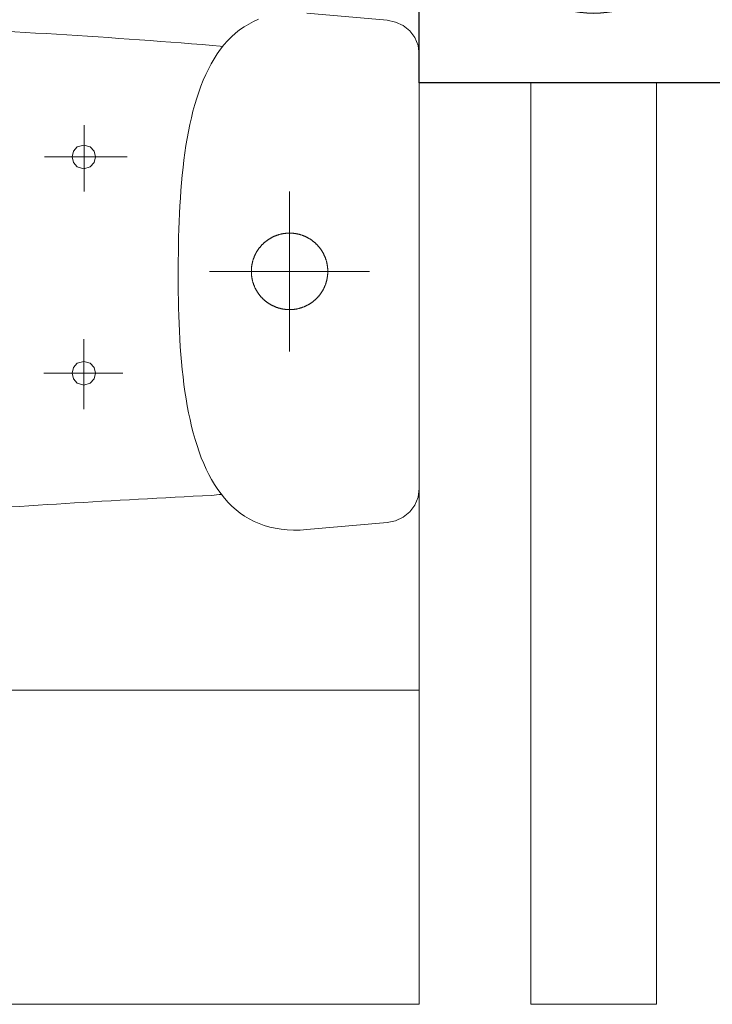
# Model space of a CAD drawing. Header units: centimetres. Extents: x 88729 to 133553, y -16225 to 14174.
# Tile 220 of 231: x 94179 to 94229, y -9256 to -9185. Entities that reach past the tile are written whole.
import ezdxf
from ezdxf.enums import TextEntityAlignment as Align

# ---------------------------------------------------------------- set-up
doc = ezdxf.new("R2010")
doc.units = ezdxf.units.CM
doc.layers.add('A-ARMATURA', color=252, linetype='Continuous', lineweight=5)
for name, color, linetype in [('A-SCIANY', 252, 'Continuous'), ('A-SUFITY', 252, 'Continuous'), ('B-IWE', 252, 'Continuous'), ('B-IWE-KAN', 252, 'Continuous'), ('E_PODKLAD', 7, 'Continuous'), ('mat', 252, 'Continuous'), ('R-MET-IWE', 252, 'Continuous'), ('rz_wentylacja', 252, 'Continuous')]:
    doc.layers.add(name, color=color, linetype=linetype)
doc.styles.get("Standard").update_dxf_attribs({"font": 'txt.shx'})

# ---------------------------------------------------------------- blocks, each defined once
blk = doc.blocks.new('A$C04280096')
at = {"layer": 'A-ARMATURA'}
for p, q in [((-161.82, -0.83), (-155.43, 0)), ((-155.43, 0), (155.43, 0)), ((155.43, 0), (161.82, -0.83)), ((-176, -11.46), (-172.25, -6.79)), ((-172.25, -6.79), (-167.48, -3.17)), ((-167.48, -3.17), (-161.82, -0.83)), ((161.82, -0.83), (167.48, -3.17)), ((167.48, -3.17), (172.25, -6.79)), ((172.25, -6.79), (176, -11.47)), ((-178.58, -16.96), (-176, -11.46)), ((176, -11.47), (178.58, -16.97)), ((-179.85, -23.06), (-178.58, -16.96)), ((178.58, -16.97), (179.85, -23.06)), ((-184.97, -80.5), (-179.85, -23.06)), ((179.85, -23.06), (184.97, -80.5)), ((0, -150.3), (0, -35.69)), ((-15.61, -70.48), (-15.84, -70.64)), ((-15.37, -70.32), (-15.61, -70.48)), ((-15.13, -70.16), (-15.37, -70.32)), ((-14.89, -70), (-15.13, -70.16)), ((-14.65, -69.84), (-14.89, -70)), ((-14.41, -69.69), (-14.65, -69.84)), ((-14.16, -69.54), (-14.41, -69.69)), ((-13.92, -69.39), (-14.16, -69.54)), ((-13.67, -69.25), (-13.92, -69.39)), ((-13.42, -69.11), (-13.67, -69.25)), ((-13.17, -68.97), (-13.42, -69.11)), ((-12.92, -68.83), (-13.17, -68.97)), ((-12.66, -68.7), (-12.92, -68.83)), ((-12.41, -68.57), (-12.66, -68.7)), ((-12.15, -68.44), (-12.41, -68.57)), ((-11.89, -68.31), (-12.15, -68.44)), ((-11.63, -68.19), (-11.89, -68.31)), ((-11.37, -68.07), (-11.63, -68.19)), ((-11.11, -67.95), (-11.37, -68.07)), ((-10.85, -67.84), (-11.11, -67.95)), ((-10.58, -67.72), (-10.85, -67.84)), ((-10.32, -67.62), (-10.58, -67.72)), ((-10.05, -67.51), (-10.32, -67.62)), ((-9.79, -67.4), (-10.05, -67.51)), ((-9.52, -67.3), (-9.79, -67.4)), ((-9.25, -67.21), (-9.52, -67.3)), ((-8.98, -67.11), (-9.25, -67.21)), ((-8.71, -67.02), (-8.98, -67.11)), ((-8.43, -66.93), (-8.71, -67.02)), ((-8.16, -66.84), (-8.43, -66.93)), ((-7.89, -66.76), (-8.16, -66.84)), ((-7.61, -66.68), (-7.89, -66.76)), ((-7.33, -66.6), (-7.61, -66.68)), ((-7.06, -66.52), (-7.33, -66.6)), ((-6.78, -66.45), (-7.06, -66.52)), ((-6.5, -66.38), (-6.78, -66.45)), ((-6.22, -66.31), (-6.5, -66.38)), ((-5.94, -66.25), (-6.22, -66.31)), ((-5.66, -66.19), (-5.94, -66.25)), ((-5.38, -66.13), (-5.66, -66.19)), ((-5.1, -66.08), (-5.38, -66.13)), ((-4.82, -66.02), (-5.1, -66.08)), ((-4.54, -65.97), (-4.82, -66.02)), ((-4.25, -65.93), (-4.54, -65.97)), ((-3.97, -65.89), (-4.25, -65.93)), ((-3.68, -65.85), (-3.97, -65.89)), ((-3.4, -65.81), (-3.68, -65.85)), ((-3.12, -65.77), (-3.4, -65.81)), ((-2.83, -65.74), (-3.12, -65.77)), ((-2.54, -65.72), (-2.83, -65.74)), ((-2.26, -65.69), (-2.54, -65.72)), ((-1.97, -65.67), (-2.26, -65.69)), ((-1.69, -65.65), (-1.97, -65.67)), ((-1.4, -65.63), (-1.69, -65.65)), ((-1.11, -65.62), (-1.4, -65.63)), ((-0.83, -65.61), (-1.11, -65.62)), ((-0.54, -65.6), (-0.83, -65.61)), ((-0.25, -65.6), (-0.54, -65.6)), ((0.03, -65.6), (-0.25, -65.6)), ((0.32, -65.6), (0.03, -65.6)), ((0.61, -65.6), (0.32, -65.6)), ((0.89, -65.61), (0.61, -65.6)), ((1.18, -65.62), (0.89, -65.61)), ((1.47, -65.64), (1.18, -65.62)), ((1.75, -65.65), (1.47, -65.64)), ((2.04, -65.67), (1.75, -65.65)), ((2.33, -65.7), (2.04, -65.67)), ((2.61, -65.72), (2.33, -65.7)), ((2.9, -65.75), (2.61, -65.72)), ((3.18, -65.78), (2.9, -65.75)), ((3.47, -65.82), (3.18, -65.78)), ((3.75, -65.86), (3.47, -65.82)), ((4.04, -65.9), (3.75, -65.86)), ((4.32, -65.94), (4.04, -65.9)), ((4.6, -65.99), (4.32, -65.94)), ((4.88, -66.04), (4.6, -65.99)), ((5.17, -66.09), (4.88, -66.04)), ((5.45, -66.14), (5.17, -66.09)), ((5.73, -66.2), (5.45, -66.14)), ((6.01, -66.26), (5.73, -66.2)), ((6.29, -66.33), (6.01, -66.26)), ((6.57, -66.4), (6.29, -66.33)), ((6.85, -66.47), (6.57, -66.4)), ((7.12, -66.54), (6.85, -66.47)), ((7.4, -66.62), (7.12, -66.54)), ((7.68, -66.69), (7.4, -66.62)), ((7.95, -66.78), (7.68, -66.69)), ((8.22, -66.86), (7.95, -66.78)), ((8.5, -66.95), (8.22, -66.86)), ((8.77, -67.04), (8.5, -66.95)), ((9.04, -67.13), (8.77, -67.04)), ((9.31, -67.23), (9.04, -67.13)), ((9.58, -67.33), (9.31, -67.23)), ((9.85, -67.43), (9.58, -67.33)), ((10.12, -67.53), (9.85, -67.43)), ((10.38, -67.64), (10.12, -67.53)), ((10.65, -67.75), (10.38, -67.64)), ((10.91, -67.86), (10.65, -67.75)), ((11.17, -67.98), (10.91, -67.86)), ((11.43, -68.1), (11.17, -67.98)), ((11.69, -68.22), (11.43, -68.1)), ((11.95, -68.34), (11.69, -68.22)), ((12.21, -68.47), (11.95, -68.34)), ((12.47, -68.6), (12.21, -68.47)), ((12.72, -68.73), (12.47, -68.6)), ((12.98, -68.86), (12.72, -68.73)), ((13.23, -69), (12.98, -68.86)), ((13.48, -69.14), (13.23, -69)), ((13.73, -69.28), (13.48, -69.14)), ((13.97, -69.43), (13.73, -69.28)), ((14.22, -69.58), (13.97, -69.43)), ((14.46, -69.73), (14.22, -69.58)), ((14.71, -69.88), (14.46, -69.73)), ((14.95, -70.03), (14.71, -69.88)), ((15.19, -70.19), (14.95, -70.03)), ((15.43, -70.35), (15.19, -70.19)), ((15.66, -70.52), (15.43, -70.35)), ((15.9, -70.68), (15.66, -70.52)), ((-22.64, -77.57), (-22.8, -77.8)), ((-22.48, -77.33), (-22.64, -77.57)), ((-22.31, -77.09), (-22.48, -77.33)), ((-22.14, -76.86), (-22.31, -77.09)), ((-21.97, -76.63), (-22.14, -76.86)), ((-21.8, -76.4), (-21.97, -76.63)), ((-21.63, -76.17), (-21.8, -76.4)), ((-21.45, -75.95), (-21.63, -76.17)), ((-21.27, -75.73), (-21.45, -75.95)), ((-21.09, -75.5), (-21.27, -75.73)), ((-20.9, -75.28), (-21.09, -75.5)), ((-20.72, -75.07), (-20.9, -75.28)), ((-20.53, -74.85), (-20.72, -75.07)), ((-20.34, -74.64), (-20.53, -74.85)), ((-20.14, -74.42), (-20.34, -74.64)), ((-19.95, -74.21), (-20.14, -74.42)), ((-19.75, -74.01), (-19.95, -74.21)), ((-19.55, -73.8), (-19.75, -74.01)), ((-19.35, -73.6), (-19.55, -73.8)), ((-19.14, -73.39), (-19.35, -73.6)), ((-18.94, -73.2), (-19.14, -73.39)), ((-18.73, -73), (-18.94, -73.2)), ((-18.52, -72.8), (-18.73, -73)), ((-18.31, -72.61), (-18.52, -72.8)), ((-18.09, -72.42), (-18.31, -72.61)), ((-17.87, -72.23), (-18.09, -72.42)), ((-17.66, -72.05), (-17.87, -72.23)), ((-17.44, -71.86), (-17.66, -72.05)), ((-17.21, -71.68), (-17.44, -71.86)), ((-16.99, -71.5), (-17.21, -71.68)), ((-16.76, -71.32), (-16.99, -71.5)), ((-16.54, -71.15), (-16.76, -71.32)), ((-16.31, -70.98), (-16.54, -71.15)), ((-16.08, -70.81), (-16.31, -70.98)), ((-15.84, -70.64), (-16.08, -70.81)), ((16.13, -70.85), (15.9, -70.68)), ((16.36, -71.02), (16.13, -70.85)), ((16.59, -71.19), (16.36, -71.02)), ((16.82, -71.37), (16.59, -71.19)), ((17.04, -71.54), (16.82, -71.37)), ((17.27, -71.72), (17.04, -71.54)), ((17.49, -71.91), (17.27, -71.72)), ((17.71, -72.09), (17.49, -71.91)), ((17.93, -72.28), (17.71, -72.09)), ((18.14, -72.46), (17.93, -72.28)), ((18.36, -72.66), (18.14, -72.46)), ((18.57, -72.85), (18.36, -72.66)), ((18.78, -73.04), (18.57, -72.85)), ((18.99, -73.24), (18.78, -73.04)), ((19.19, -73.44), (18.99, -73.24)), ((19.39, -73.64), (19.19, -73.44)), ((19.6, -73.85), (19.39, -73.64)), ((19.8, -74.05), (19.6, -73.85)), ((19.99, -74.26), (19.8, -74.05)), ((20.19, -74.47), (19.99, -74.26)), ((20.38, -74.69), (20.19, -74.47)), ((20.57, -74.9), (20.38, -74.69)), ((20.76, -75.12), (20.57, -74.9)), ((20.95, -75.33), (20.76, -75.12)), ((21.13, -75.56), (20.95, -75.33)), ((21.31, -75.78), (21.13, -75.56)), ((21.49, -76), (21.31, -75.78)), ((21.67, -76.23), (21.49, -76)), ((21.84, -76.46), (21.67, -76.23)), ((22.01, -76.69), (21.84, -76.46)), ((22.18, -76.92), (22.01, -76.69)), ((22.35, -77.15), (22.18, -76.92)), ((22.51, -77.38), (22.35, -77.15)), ((22.68, -77.62), (22.51, -77.38)), ((-185.28, -85.38), (-184.97, -80.5)), ((-26.04, -84.49), (-26.13, -84.77)), ((-25.95, -84.22), (-26.04, -84.49)), ((-25.86, -83.95), (-25.95, -84.22)), ((-25.76, -83.68), (-25.86, -83.95)), ((-25.67, -83.41), (-25.76, -83.68)), ((-25.56, -83.14), (-25.67, -83.41)), ((-25.46, -82.88), (-25.56, -83.14)), ((-25.35, -82.61), (-25.46, -82.88)), ((-25.24, -82.34), (-25.35, -82.61)), ((-25.13, -82.08), (-25.24, -82.34)), ((-25.01, -81.82), (-25.13, -82.08)), ((-24.89, -81.56), (-25.01, -81.82)), ((-24.77, -81.3), (-24.89, -81.56)), ((-24.65, -81.04), (-24.77, -81.3)), ((-24.52, -80.78), (-24.65, -81.04)), ((-24.39, -80.52), (-24.52, -80.78)), ((-24.26, -80.27), (-24.39, -80.52)), ((-24.13, -80.02), (-24.26, -80.27)), ((-23.99, -79.76), (-24.13, -80.02)), ((-23.85, -79.51), (-23.99, -79.76)), ((-23.71, -79.26), (-23.85, -79.51)), ((-23.56, -79.02), (-23.71, -79.26)), ((-23.42, -78.77), (-23.56, -79.02)), ((-23.27, -78.53), (-23.42, -78.77)), ((-23.11, -78.28), (-23.27, -78.53)), ((-22.96, -78.04), (-23.11, -78.28)), ((-22.8, -77.8), (-22.96, -78.04)), ((22.84, -77.86), (22.68, -77.62)), ((22.99, -78.1), (22.84, -77.86)), ((23.15, -78.34), (22.99, -78.1)), ((23.3, -78.58), (23.15, -78.34)), ((23.45, -78.83), (23.3, -78.58)), ((23.6, -79.08), (23.45, -78.83)), ((23.74, -79.32), (23.6, -79.08)), ((23.88, -79.57), (23.74, -79.32)), ((24.02, -79.82), (23.88, -79.57)), ((24.16, -80.08), (24.02, -79.82)), ((24.29, -80.33), (24.16, -80.08)), ((24.42, -80.58), (24.29, -80.33)), ((24.55, -80.84), (24.42, -80.58)), ((24.68, -81.1), (24.55, -80.84)), ((24.8, -81.36), (24.68, -81.1)), ((24.92, -81.62), (24.8, -81.36)), ((25.04, -81.88), (24.92, -81.62)), ((25.16, -82.14), (25.04, -81.88)), ((25.27, -82.41), (25.16, -82.14)), ((25.38, -82.67), (25.27, -82.41)), ((25.48, -82.94), (25.38, -82.67)), ((25.59, -83.21), (25.48, -82.94)), ((25.69, -83.47), (25.59, -83.21)), ((25.79, -83.74), (25.69, -83.47)), ((25.88, -84.01), (25.79, -83.74)), ((25.98, -84.29), (25.88, -84.01)), ((26.07, -84.56), (25.98, -84.29)), ((26.15, -84.83), (26.07, -84.56)), ((-185.34, -90.09), (-185.28, -85.38)), ((-185.15, -94.62), (-185.34, -90.09)), ((-27.36, -91.52), (-27.37, -91.81)), ((-27.34, -91.24), (-27.36, -91.52)), ((-27.32, -90.95), (-27.34, -91.24)), ((-27.3, -90.67), (-27.32, -90.95)), ((-27.27, -90.38), (-27.3, -90.67)), ((-27.24, -90.09), (-27.27, -90.38)), ((-27.21, -89.81), (-27.24, -90.09)), ((-27.18, -89.52), (-27.21, -89.81)), ((-27.14, -89.24), (-27.18, -89.52)), ((-27.1, -88.96), (-27.14, -89.24)), ((-27.05, -88.67), (-27.1, -88.96)), ((-27.01, -88.39), (-27.05, -88.67)), ((-26.96, -88.11), (-27.01, -88.39)), ((-26.9, -87.82), (-26.96, -88.11)), ((-26.85, -87.54), (-26.9, -87.82)), ((-26.79, -87.26), (-26.85, -87.54)), ((-26.73, -86.98), (-26.79, -87.26)), ((-26.66, -86.7), (-26.73, -86.98)), ((-26.6, -86.42), (-26.66, -86.7)), ((-26.53, -86.15), (-26.6, -86.42)), ((-26.45, -85.87), (-26.53, -86.15)), ((-26.38, -85.59), (-26.45, -85.87)), ((-26.3, -85.32), (-26.38, -85.59)), ((-26.22, -85.04), (-26.3, -85.32)), ((-26.13, -84.77), (-26.22, -85.04)), ((26.24, -85.11), (26.15, -84.83)), ((26.32, -85.38), (26.24, -85.11)), ((26.4, -85.66), (26.32, -85.38)), ((26.47, -85.93), (26.4, -85.66)), ((26.54, -86.21), (26.47, -85.93)), ((26.61, -86.49), (26.54, -86.21)), ((26.68, -86.77), (26.61, -86.49)), ((26.74, -87.05), (26.68, -86.77)), ((26.8, -87.33), (26.74, -87.05)), ((26.86, -87.61), (26.8, -87.33)), ((26.92, -87.89), (26.86, -87.61)), ((26.97, -88.17), (26.92, -87.89)), ((27.02, -88.46), (26.97, -88.17)), ((27.06, -88.74), (27.02, -88.46)), ((27.11, -89.02), (27.06, -88.74)), ((27.15, -89.31), (27.11, -89.02)), ((27.18, -89.59), (27.15, -89.31)), ((27.22, -89.88), (27.18, -89.59)), ((27.25, -90.16), (27.22, -89.88)), ((27.28, -90.45), (27.25, -90.16)), ((27.3, -90.73), (27.28, -90.45)), ((27.32, -91.02), (27.3, -90.73)), ((27.34, -91.3), (27.32, -91.02)), ((27.36, -91.59), (27.34, -91.3)), ((27.37, -91.88), (27.36, -91.59)), ((-184.71, -99), (-185.15, -94.62)), ((-57.3, -92.99), (57.3, -92.99)), ((-27.39, -92.67), (-27.4, -92.96)), ((-27.4, -92.96), (-27.39, -93.24)), ((-27.38, -92.1), (-27.39, -92.38)), ((-27.39, -92.38), (-27.39, -92.67)), ((-27.39, -93.24), (-27.39, -93.53)), ((-27.39, -93.53), (-27.38, -93.82)), ((-27.37, -91.81), (-27.38, -92.1)), ((-27.38, -93.82), (-27.37, -94.1)), ((-27.37, -94.1), (-27.36, -94.39)), ((-27.36, -94.39), (-27.34, -94.68)), ((-27.34, -94.68), (-27.32, -94.96)), ((-27.32, -94.96), (-27.3, -95.25)), ((-27.3, -95.25), (-27.28, -95.54)), ((-27.28, -95.54), (-27.25, -95.82)), ((-27.25, -95.82), (-27.22, -96.11)), ((-27.22, -96.11), (-27.18, -96.39)), ((-27.18, -96.39), (-27.15, -96.68)), ((-27.15, -96.68), (-27.11, -96.96)), ((-27.11, -96.96), (-27.06, -97.24)), ((-27.06, -97.24), (-27.02, -97.53)), ((-27.02, -97.53), (-26.97, -97.81)), ((-26.97, -97.81), (-26.92, -98.09)), ((-26.92, -98.09), (-26.86, -98.37)), ((-26.86, -98.37), (-26.8, -98.65)), ((-26.8, -98.65), (-26.74, -98.93)), ((26.73, -99), (26.79, -98.72)), ((26.79, -98.72), (26.85, -98.44)), ((26.85, -98.44), (26.9, -98.16)), ((26.9, -98.16), (26.96, -97.88)), ((26.96, -97.88), (27.01, -97.6)), ((27.01, -97.6), (27.05, -97.32)), ((27.05, -97.32), (27.1, -97.03)), ((27.1, -97.03), (27.14, -96.75)), ((27.14, -96.75), (27.17, -96.46)), ((27.17, -96.46), (27.21, -96.18)), ((27.21, -96.18), (27.24, -95.89)), ((27.24, -95.89), (27.27, -95.61)), ((27.27, -95.61), (27.3, -95.32)), ((27.3, -95.32), (27.32, -95.04)), ((27.32, -95.04), (27.34, -94.75)), ((27.34, -94.75), (27.36, -94.46)), ((27.36, -94.46), (27.37, -94.18)), ((27.38, -92.16), (27.37, -91.88)), ((27.37, -94.18), (27.38, -93.89)), ((27.39, -92.45), (27.38, -92.16)), ((27.38, -93.89), (27.39, -93.6)), ((27.39, -92.74), (27.39, -92.45)), ((27.4, -93.03), (27.39, -92.74)), ((27.39, -93.32), (27.4, -93.03)), ((27.39, -93.6), (27.39, -93.32)), ((27.4, -92.99), (27.4, -92.99)), ((27.4, -93.03), (27.4, -93.03)), ((-184.04, -103.2), (-184.71, -99)), ((-183.13, -107.25), (-184.04, -103.2)), ((-26.74, -98.93), (-26.68, -99.21)), ((-26.68, -99.21), (-26.61, -99.49)), ((-26.61, -99.49), (-26.54, -99.77)), ((-26.54, -99.77), (-26.47, -100.05)), ((-26.47, -100.05), (-26.4, -100.33)), ((-26.4, -100.33), (-26.32, -100.6)), ((-26.32, -100.6), (-26.24, -100.88)), ((-26.24, -100.88), (-26.15, -101.15)), ((-26.15, -101.15), (-26.07, -101.42)), ((-26.07, -101.42), (-25.98, -101.7)), ((-25.98, -101.7), (-25.88, -101.97)), ((-25.88, -101.97), (-25.79, -102.24)), ((-25.79, -102.24), (-25.69, -102.51)), ((-25.69, -102.51), (-25.59, -102.78)), ((-25.59, -102.78), (-25.48, -103.04)), ((-25.48, -103.04), (-25.38, -103.31)), ((-25.38, -103.31), (-25.27, -103.58)), ((-25.27, -103.58), (-25.16, -103.84)), ((-25.16, -103.84), (-25.04, -104.1)), ((-25.04, -104.1), (-24.92, -104.36)), ((-24.92, -104.36), (-24.8, -104.62)), ((-24.8, -104.62), (-24.68, -104.88)), ((-24.68, -104.88), (-24.55, -105.14)), ((-24.55, -105.14), (-24.43, -105.4)), ((-24.43, -105.4), (-24.29, -105.65)), ((-24.29, -105.65), (-24.16, -105.91)), ((24.13, -105.97), (24.26, -105.72)), ((24.26, -105.72), (24.39, -105.46)), ((24.39, -105.46), (24.52, -105.21)), ((24.52, -105.21), (24.65, -104.95)), ((24.65, -104.95), (24.77, -104.69)), ((24.77, -104.69), (24.89, -104.43)), ((24.89, -104.43), (25.01, -104.17)), ((25.01, -104.17), (25.13, -103.91)), ((25.13, -103.91), (25.24, -103.64)), ((25.24, -103.64), (25.35, -103.38)), ((25.35, -103.38), (25.46, -103.11)), ((25.46, -103.11), (25.56, -102.85)), ((25.56, -102.85), (25.66, -102.58)), ((25.66, -102.58), (25.76, -102.31)), ((25.76, -102.31), (25.86, -102.04)), ((25.86, -102.04), (25.95, -101.77)), ((25.95, -101.77), (26.04, -101.49)), ((26.04, -101.49), (26.13, -101.22)), ((26.13, -101.22), (26.22, -100.95)), ((26.22, -100.95), (26.3, -100.67)), ((26.3, -100.67), (26.38, -100.4)), ((26.38, -100.4), (26.45, -100.12)), ((26.45, -100.12), (26.53, -99.84)), ((26.53, -99.84), (26.6, -99.56)), ((26.6, -99.56), (26.66, -99.28)), ((26.66, -99.28), (26.73, -99)), ((-182, -111.14), (-183.13, -107.25)), ((-180.65, -114.88), (-182, -111.14)), ((-24.16, -105.91), (-24.02, -106.16)), ((-24.02, -106.16), (-23.88, -106.41)), ((-23.88, -106.41), (-23.74, -106.66)), ((-23.74, -106.66), (-23.6, -106.91)), ((-23.6, -106.91), (-23.45, -107.15)), ((-23.45, -107.15), (-23.3, -107.4)), ((-23.3, -107.4), (-23.15, -107.64)), ((-23.15, -107.64), (-23, -107.88)), ((-23, -107.88), (-22.84, -108.12)), ((-22.84, -108.12), (-22.68, -108.36)), ((-22.68, -108.36), (-22.52, -108.6)), ((-22.52, -108.6), (-22.35, -108.83)), ((-22.35, -108.83), (-22.18, -109.07)), ((-22.18, -109.07), (-22.01, -109.3)), ((-22.01, -109.3), (-21.84, -109.53)), ((-21.84, -109.53), (-21.67, -109.76)), ((-21.67, -109.76), (-21.49, -109.98)), ((-21.49, -109.98), (-21.31, -110.21)), ((-21.31, -110.21), (-21.13, -110.43)), ((-21.13, -110.43), (-20.95, -110.65)), ((-20.95, -110.65), (-20.76, -110.87)), ((-20.76, -110.87), (-20.57, -111.08)), ((-20.57, -111.08), (-20.38, -111.3)), ((-20.38, -111.3), (-20.19, -111.51)), ((-20.19, -111.51), (-19.99, -111.72)), ((-19.99, -111.72), (-19.8, -111.93)), ((-19.8, -111.93), (-19.6, -112.13)), ((-19.6, -112.13), (-19.4, -112.34)), ((-19.4, -112.34), (-19.19, -112.54)), ((-19.19, -112.54), (-18.99, -112.74)), ((-18.99, -112.74), (-18.78, -112.94)), ((18.73, -112.99), (18.94, -112.79)), ((18.94, -112.79), (19.14, -112.59)), ((19.14, -112.59), (19.35, -112.39)), ((19.35, -112.39), (19.55, -112.19)), ((19.55, -112.19), (19.75, -111.98)), ((19.75, -111.98), (19.95, -111.77)), ((19.95, -111.77), (20.14, -111.56)), ((20.14, -111.56), (20.33, -111.35)), ((20.33, -111.35), (20.53, -111.14)), ((20.53, -111.14), (20.71, -110.92)), ((20.71, -110.92), (20.9, -110.7)), ((20.9, -110.7), (21.09, -110.48)), ((21.09, -110.48), (21.27, -110.26)), ((21.27, -110.26), (21.45, -110.04)), ((21.45, -110.04), (21.62, -109.81)), ((21.62, -109.81), (21.8, -109.59)), ((21.8, -109.59), (21.97, -109.36)), ((21.97, -109.36), (22.14, -109.13)), ((22.14, -109.13), (22.31, -108.89)), ((22.31, -108.89), (22.47, -108.66)), ((22.47, -108.66), (22.64, -108.42)), ((22.64, -108.42), (22.8, -108.18)), ((22.8, -108.18), (22.96, -107.94)), ((22.96, -107.94), (23.11, -107.7)), ((23.11, -107.7), (23.26, -107.46)), ((23.26, -107.46), (23.41, -107.22)), ((23.41, -107.22), (23.56, -106.97)), ((23.56, -106.97), (23.71, -106.72)), ((23.71, -106.72), (23.85, -106.47)), ((23.85, -106.47), (23.99, -106.22)), ((23.99, -106.22), (24.13, -105.97)), ((-179.08, -118.47), (-180.65, -114.88)), ((-177.3, -121.91), (-179.08, -118.47)), ((-18.78, -112.94), (-18.57, -113.13)), ((-18.57, -113.13), (-18.36, -113.33)), ((-18.36, -113.33), (-18.14, -113.52)), ((-18.14, -113.52), (-17.93, -113.71)), ((-17.93, -113.71), (-17.71, -113.89)), ((-17.71, -113.89), (-17.49, -114.08)), ((-17.49, -114.08), (-17.27, -114.26)), ((-17.27, -114.26), (-17.04, -114.44)), ((-17.04, -114.44), (-16.82, -114.62)), ((-16.82, -114.62), (-16.59, -114.79)), ((-16.59, -114.79), (-16.36, -114.96)), ((-16.36, -114.96), (-16.13, -115.14)), ((-16.13, -115.14), (-15.9, -115.3)), ((-15.9, -115.3), (-15.66, -115.47)), ((-15.66, -115.47), (-15.43, -115.63)), ((-15.43, -115.63), (-15.19, -115.79)), ((-15.19, -115.79), (-14.95, -115.95)), ((-14.95, -115.95), (-14.71, -116.1)), ((-14.71, -116.1), (-14.47, -116.26)), ((-14.47, -116.26), (-14.22, -116.41)), ((-14.22, -116.41), (-13.98, -116.55)), ((-13.98, -116.55), (-13.73, -116.7)), ((-13.73, -116.7), (-13.48, -116.84)), ((-13.48, -116.84), (-13.23, -116.98)), ((-13.23, -116.98), (-12.98, -117.12)), ((-12.98, -117.12), (-12.72, -117.25)), ((-12.72, -117.25), (-12.47, -117.39)), ((-12.47, -117.39), (-12.21, -117.52)), ((-12.21, -117.52), (-11.96, -117.64)), ((-11.96, -117.64), (-11.7, -117.77)), ((-11.7, -117.77), (-11.44, -117.89)), ((-11.44, -117.89), (-11.18, -118.01)), ((-11.18, -118.01), (-10.91, -118.12)), ((-10.91, -118.12), (-10.65, -118.23)), ((-10.65, -118.23), (-10.38, -118.34)), ((-10.38, -118.34), (-10.12, -118.45)), ((-10.12, -118.45), (-9.85, -118.56)), ((-9.85, -118.56), (-9.58, -118.66)), ((-9.58, -118.66), (-9.31, -118.76)), ((-9.31, -118.76), (-9.04, -118.85)), ((-9.04, -118.85), (-8.77, -118.95)), ((-8.77, -118.95), (-8.5, -119.04)), ((-8.5, -119.04), (-8.23, -119.12)), ((-8.23, -119.12), (-7.95, -119.21)), ((-7.95, -119.21), (-7.68, -119.29)), ((-7.68, -119.29), (-7.4, -119.37)), ((-7.4, -119.37), (-7.13, -119.45)), ((-7.13, -119.45), (-6.85, -119.52)), ((-6.85, -119.52), (-6.57, -119.59)), ((-6.57, -119.59), (-6.29, -119.66)), ((-6.29, -119.66), (-6.01, -119.72)), ((-6.01, -119.72), (-5.73, -119.78)), ((-5.73, -119.78), (-5.45, -119.84)), ((-5.45, -119.84), (-5.17, -119.9)), ((-5.17, -119.9), (-4.89, -119.95)), ((5.1, -119.91), (5.38, -119.85)), ((5.38, -119.85), (5.66, -119.8)), ((5.66, -119.8), (5.94, -119.74)), ((5.94, -119.74), (6.22, -119.67)), ((6.22, -119.67), (6.5, -119.61)), ((6.5, -119.61), (6.78, -119.54)), ((6.78, -119.54), (7.06, -119.46)), ((7.06, -119.46), (7.33, -119.39)), ((7.33, -119.39), (7.61, -119.31)), ((7.61, -119.31), (7.88, -119.23)), ((7.88, -119.23), (8.16, -119.15)), ((8.16, -119.15), (8.43, -119.06)), ((8.43, -119.06), (8.7, -118.97)), ((8.7, -118.97), (8.97, -118.88)), ((8.97, -118.88), (9.25, -118.78)), ((9.25, -118.78), (9.52, -118.68)), ((9.52, -118.68), (9.78, -118.58)), ((9.78, -118.58), (10.05, -118.48)), ((10.05, -118.48), (10.32, -118.37)), ((10.32, -118.37), (10.58, -118.26)), ((10.58, -118.26), (10.85, -118.15)), ((10.85, -118.15), (11.11, -118.03)), ((11.11, -118.03), (11.37, -117.92)), ((11.37, -117.92), (11.63, -117.8)), ((11.63, -117.8), (11.89, -117.67)), ((11.89, -117.67), (12.15, -117.55)), ((12.15, -117.55), (12.4, -117.42)), ((12.4, -117.42), (12.66, -117.29)), ((12.66, -117.29), (12.91, -117.15)), ((12.91, -117.15), (13.17, -117.02)), ((13.17, -117.02), (13.42, -116.88)), ((13.42, -116.88), (13.67, -116.74)), ((13.67, -116.74), (13.91, -116.59)), ((13.91, -116.59), (14.16, -116.44)), ((14.16, -116.44), (14.41, -116.3)), ((14.41, -116.3), (14.65, -116.14)), ((14.65, -116.14), (14.89, -115.99)), ((14.89, -115.99), (15.13, -115.83)), ((15.13, -115.83), (15.37, -115.67)), ((15.37, -115.67), (15.6, -115.51)), ((15.6, -115.51), (15.84, -115.34)), ((15.84, -115.34), (16.07, -115.18)), ((16.07, -115.18), (16.3, -115.01)), ((16.3, -115.01), (16.53, -114.84)), ((16.53, -114.84), (16.76, -114.66)), ((16.76, -114.66), (16.99, -114.49)), ((16.99, -114.49), (17.21, -114.31)), ((17.21, -114.31), (17.43, -114.12)), ((17.43, -114.12), (17.65, -113.94)), ((17.65, -113.94), (17.87, -113.76)), ((17.87, -113.76), (18.09, -113.57)), ((18.09, -113.57), (18.3, -113.38)), ((18.3, -113.38), (18.52, -113.18)), ((18.52, -113.18), (18.73, -112.99)), ((178.98, -118.84), (177.18, -122.29)), ((180.58, -115.23), (178.98, -118.84)), ((-175.32, -125.21), (-177.3, -121.91)), ((-173.14, -128.36), (-175.32, -125.21)), ((-4.89, -119.95), (-4.6, -120)), ((-4.6, -120), (-4.32, -120.04)), ((-4.32, -120.04), (-4.04, -120.09)), ((-4.04, -120.09), (-3.75, -120.13)), ((-3.75, -120.13), (-3.47, -120.17)), ((-3.47, -120.17), (-3.18, -120.2)), ((-3.18, -120.2), (-2.9, -120.23)), ((-2.9, -120.23), (-2.61, -120.26)), ((-2.61, -120.26), (-2.33, -120.29)), ((-2.33, -120.29), (-2.04, -120.31)), ((-2.04, -120.31), (-1.76, -120.33)), ((-1.76, -120.33), (-1.47, -120.35)), ((-1.47, -120.35), (-1.18, -120.36)), ((-1.18, -120.36), (-0.9, -120.37)), ((-0.9, -120.37), (-0.61, -120.38)), ((-0.61, -120.38), (-0.32, -120.39)), ((-0.32, -120.39), (-0.04, -120.39)), ((-0.04, -120.39), (0.25, -120.39)), ((0.25, -120.39), (0.54, -120.38)), ((0.54, -120.38), (0.82, -120.38)), ((0.82, -120.38), (1.11, -120.37)), ((1.11, -120.37), (1.4, -120.35)), ((1.4, -120.35), (1.68, -120.34)), ((1.68, -120.34), (1.97, -120.32)), ((1.97, -120.32), (2.26, -120.29)), ((2.26, -120.29), (2.54, -120.27)), ((2.54, -120.27), (2.83, -120.24)), ((2.83, -120.24), (3.11, -120.21)), ((3.11, -120.21), (3.4, -120.18)), ((3.4, -120.18), (3.68, -120.14)), ((3.68, -120.14), (3.97, -120.1)), ((3.97, -120.1), (4.25, -120.06)), ((4.25, -120.06), (4.53, -120.01)), ((4.53, -120.01), (4.82, -119.96)), ((4.82, -119.96), (5.1, -119.91)), ((175.16, -125.6), (172.95, -128.76)), ((177.18, -122.29), (175.16, -125.6)), ((-170.76, -131.37), (-173.14, -128.36)), ((-168.2, -134.25), (-170.76, -131.37)), ((170.54, -131.78), (167.94, -134.67)), ((172.95, -128.76), (170.54, -131.78)), ((-165.45, -137), (-168.2, -134.25)), ((-162.53, -139.61), (-165.45, -137)), ((-159.44, -142.1), (-162.53, -139.61)), ((162.19, -140.02), (159.06, -142.51)), ((161.15, -140.85), (161.32, -142.74)), ((165.16, -137.41), (162.19, -140.02)), ((167.94, -134.67), (165.16, -137.41)), ((-160.46, -148.9), (-159.94, -143.35)), ((-159.94, -143.35), (-159.8, -141.81)), ((-156.18, -144.47), (-159.44, -142.1)), ((-152.76, -146.71), (-156.18, -144.47)), ((-149.19, -148.84), (-152.76, -146.71)), ((152.29, -147.1), (148.67, -149.21)), ((155.76, -144.86), (152.29, -147.1)), ((159.06, -142.51), (155.76, -144.86)), ((161.32, -142.74), (161.82, -148.3)), ((-145.47, -150.85), (-149.19, -148.84)), ((-141.61, -152.75), (-145.47, -150.85)), ((-137.6, -154.55), (-141.61, -152.75)), ((-133.47, -156.23), (-137.6, -154.55)), ((136.94, -154.87), (132.76, -156.54)), ((140.99, -153.1), (136.94, -154.87)), ((144.91, -151.21), (140.99, -153.1)), ((148.67, -149.21), (144.91, -151.21)), ((-129.21, -157.82), (-133.47, -156.23)), ((-124.83, -159.3), (-129.21, -157.82)), ((-120.34, -160.69), (-124.83, -159.3)), ((-115.74, -161.98), (-120.34, -160.69)), ((-111.03, -163.18), (-115.74, -161.98)), ((114.82, -162.2), (110.06, -163.38)), ((119.47, -160.93), (114.82, -162.2)), ((124.02, -159.56), (119.47, -160.93)), ((128.45, -158.1), (124.02, -159.56)), ((132.76, -156.54), (128.45, -158.1)), ((-106.22, -164.3), (-111.03, -163.18)), ((-101.32, -165.33), (-106.22, -164.3)), ((-96.34, -166.28), (-101.32, -165.33)), ((-91.27, -167.15), (-96.34, -166.28)), ((-86.13, -167.94), (-91.27, -167.15)), ((-80.92, -168.66), (-86.13, -167.94)), ((-75.64, -169.31), (-80.92, -168.66)), ((79.64, -168.73), (74.31, -169.36)), ((84.9, -168.03), (79.64, -168.73)), ((90.09, -167.25), (84.9, -168.03)), ((95.21, -166.41), (90.09, -167.25)), ((100.25, -165.48), (95.21, -166.41)), ((105.2, -164.47), (100.25, -165.48)), ((110.06, -163.38), (105.2, -164.47)), ((-70.3, -169.9), (-75.64, -169.31)), ((-64.91, -170.42), (-70.3, -169.9)), ((-59.47, -170.88), (-64.91, -170.42)), ((-53.99, -171.29), (-59.47, -170.88)), ((-48.48, -171.63), (-53.99, -171.29)), ((-42.93, -171.93), (-48.48, -171.63)), ((-37.36, -172.18), (-42.93, -171.93)), ((-31.76, -172.38), (-37.36, -172.18)), ((-26.15, -172.54), (-31.76, -172.38)), ((-20.54, -172.66), (-26.15, -172.54)), ((-14.92, -172.75), (-20.54, -172.66)), ((-9.3, -172.8), (-14.92, -172.75)), ((-3.69, -172.82), (-9.3, -172.8)), ((1.9, -172.81), (-3.69, -172.82)), ((7.53, -172.78), (1.9, -172.81)), ((1.9, -172.81), (1.9, -172.81)), ((13.18, -172.71), (7.53, -172.78)), ((18.82, -172.62), (13.18, -172.71)), ((24.47, -172.5), (18.82, -172.62)), ((30.11, -172.34), (24.47, -172.5)), ((35.74, -172.14), (30.11, -172.34)), ((41.35, -171.9), (35.74, -172.14)), ((46.93, -171.61), (41.35, -171.9)), ((52.49, -171.27), (46.93, -171.61)), ((58.01, -170.88), (52.49, -171.27)), ((63.5, -170.43), (58.01, -170.88)), ((68.93, -169.93), (63.5, -170.43)), ((74.31, -169.36), (68.93, -169.93)), ((82.03, -209.47), (82.03, -268.73)), ((-72.95, -212.51), (-72.95, -269.03)), ((-77.06, -233.02), (-73.01, -232.08)), ((-73.01, -232.08), (-68.97, -233.02)), ((77.92, -233.02), (81.96, -232.08)), ((81.96, -232.08), (86.01, -233.02)), ((-81.42, -240.48), (-80.17, -235.82)), ((-80.17, -235.82), (-77.06, -233.02)), ((-68.97, -233.02), (-65.86, -235.82)), ((-65.86, -235.82), (-64.61, -240.48)), ((73.56, -240.48), (74.8, -235.82)), ((74.8, -235.82), (77.92, -233.02)), ((86.01, -233.02), (89.12, -235.82)), ((89.12, -235.82), (90.37, -240.48)), ((-98.64, -240.47), (-48.47, -240.47)), ((-80.17, -245.15), (-81.42, -240.48)), ((-77.06, -247.95), (-80.17, -245.15)), ((-65.86, -245.15), (-68.97, -247.95)), ((-64.61, -240.49), (-65.86, -245.15)), ((-64.61, -240.48), (-64.61, -240.49)), ((57.18, -240.16), (104.61, -240.16)), ((74.8, -245.15), (73.56, -240.48)), ((77.92, -247.95), (74.8, -245.15)), ((89.12, -245.15), (86, -247.95)), ((90.37, -240.49), (89.12, -245.15)), ((90.37, -240.48), (90.37, -240.49)), ((-73.01, -248.89), (-77.06, -247.95)), ((-68.97, -247.95), (-73.01, -248.89)), ((81.96, -248.89), (77.92, -247.95)), ((86, -247.95), (81.96, -248.89))]:
    blk.add_line(p, q, dxfattribs=at)
at = {"layer": 'A-ARMATURA', "linetype": 'Continuous'}
for centre, radius, start, end in [((-8576.26, 264.4), 8425.94, 355.762455, 357.188478), ((-5010.96, -574.67), 5190.32, 2.07305, 4.71198)]:
    blk.add_arc(centre, radius, start, end, dxfattribs=at)
blk = doc.blocks.new('IWE0W')
at = {"layer": 'B-IWE-KAN'}
blk.add_lwpolyline([(0.8536, 0.8536, -1), (0.1464, 0.1464), (0.8536, 0.8536, 1), (0.1464, 0.1464)], format="xyb", dxfattribs=at)
blk = doc.blocks.new('IWE0W011')
at = {"layer": 'B-IWE'}
blk.add_lwpolyline([(0, 0), (25, 0), (25, 25), (0, 25), (0, 0)], dxfattribs=at)
at = {"xscale": 15, "yscale": 15, "zscale": 15}
blk.add_blockref('IWE0W', (5, 5), dxfattribs=at)
at = {"layer": 'R-MET-IWE', "width": 0.75}
blk.add_attdef('NR', text='', height=9.5, dxfattribs=at).set_placement((12.5, 37), align=Align.MIDDLE)
blk = doc.blocks.new('A$Ce817dbbb')
at = {"layer": 'A-SCIANY', "color": 252, "lineweight": 9, "ltscale": 3}
for p, q in [((2806.104, -19616.017), (2806.104, -19721.017)), ((2676.104, -19721.017), (2796.306, -19721.017)), ((2676.104, -19721.017), (2806.104, -19721.017)), ((2762.604, -19721.017), (2806.104, -19721.017))]:
    blk.add_line(p, q, dxfattribs=at)
at = {"layer": 'A-SUFITY', "lineweight": 0, "ltscale": 0.1}
blk.add_line((2806.104, -19698.517), (2676.104, -19698.517), dxfattribs=at)
at = {"layer": 'mat', "color": 252, "lineweight": 9}
for p, q in [((2814.104, -19655.017), (2814.104, -19721.017)), ((2823.104, -19655.017), (2823.104, -19721.017)), ((2814.104, -19721.017), (2823.104, -19721.017))]:
    blk.add_line(p, q, dxfattribs=at)
at = {"layer": 'A-ARMATURA', "color": 252, "lineweight": 9, "xscale": -0.09999999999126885, "yscale": 0.09999999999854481, "zscale": 0.09999999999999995, "rotation": 270}
blk.add_blockref('A$C04280096', (2806.104, -19668.517), dxfattribs=at)
at = {"layer": 'rz_wentylacja', "color": 252, "lineweight": 9}
ref = blk.add_blockref('IWE0W011', (2831.104, -19630.017), dxfattribs=dict(at, xscale=-1, rotation=90))
ref.add_attrib('NR', '1->', (2764.127, -19649.373), dxfattribs={"layer": 'R-MET-IWE', "height": 16, "width": 0.75})
at = {"layer": 'R-MET-IWE', "color": 252, "lineweight": 9, "width": 0.75}
for tag, rotation, p in [('0-', 90, (-1139.045, -4143.611)), ('0-', 90, (-1113.045, -4143.611)), ('0-', 90, (-1087.045, -4143.611)), ('2-', 90, (-796.045, -4143.611)), ('2-', 90, (-505.045, -4143.611)), ('0-', 90, (-480.045, -4143.611)), ('0-', 90, (-456.045, -4143.611)), ('2-', 90, (-166.045, -4143.611)), ('2-', 90, (-625.663, -4833.611)), ('2-', 90, (-599.663, -4833.611)), ('2-', 90, (-573.663, -4833.611)), ('0-', 180, (-2169.638, -4848.468)), ('0-', 180, (-2169.638, -4873.468)), ('0-', 180, (-2169.638, -4899.468)), ('-2', 90, (-1661.47, -4961.645)), ('-2', 90, (-1636.47, -4961.645)), ('0-', 270, (-1489.782, -4968.061)), ('0-', 270, (-1464.782, -4968.061)), ('0-', 270, (-1439.782, -4968.061)), ('0-', 270, (-1364.782, -4968.061)), ('0-', 270, (-1339.782, -4968.061)), ('0-', 270, (-1314.782, -4968.061)), ('0-', 270, (328.218, -4968.061)), ('0-', 270, (354.218, -4968.061)), ('0-', 270, (1256.218, -4968.061)), ('0-', 270, (1282.218, -4968.061)), ('0-', 90, (-513.045, -5496.611)), ('0-', 90, (-487.045, -5496.611)), ('K.S.-', 90, (-487.045, -5766.111)), ('0-', 90, (-513.045, -5766.111)), ('1-', 90, (-539.045, -6114.611)), ('0-', 90, (-513.045, -6114.611)), ('0-', 90, (-487.045, -6114.611)), ('0-', 90, (301.955, -6545.611)), ('0-', 90, (327.955, -6545.611)), ('0-', 90, (353.955, -6545.611)), ('0-', 90, (416.113, -6545.611)), ('0-', 90, (1255.955, -6545.611)), ('0-', 90, (1281.955, -6545.611)), ('1-', 90, (2382.955, -6845.611)), ('1-', 90, (2408.955, -6845.611)), ('1-', 90, (2434.955, -6845.611)), ('1-', 90, (2827.955, -6845.611)), ('1-', 90, (2853.955, -6845.611)), ('1-', 90, (2879.955, -6845.611)), ('<-2', 90, (-910.64, -10482.409)), ('2->', 90, (-718.146, -10854.38)), ('2->', 90, (-692.146, -10854.38)), ('2->', 90, (-744.146, -10870.803)), ('-0', 90, (-186.093, -12450.121)), ('1-', 90, (2264.472, -12866.38)), ('1-', 90, (2290.472, -12866.38)), ('1-', 90, (2316.472, -12866.38)), ('1-', 90, (2709.472, -12866.38)), ('1-', 90, (2735.472, -12866.38)), ('1-', 90, (2761.472, -12866.38)), ('<-KL', 90, (-700.012, -16780.913)), ('-0', 90, (-179.939, -18957.533)), ('0->', 90, (-1257.528, -23179.046)), ('0->', 90, (-1231.528, -23179.046)), ('0->', 90, (-1205.528, -23179.046)), ('0->', 90, (-600.528, -23179.046)), ('0->', 90, (-574.528, -23179.046)), ('0->', 90, (-1692.528, -24074.046)), ('0->', 90, (-1666.528, -24074.046)), ('0->', 90, (-1640.528, -24074.046)), ('0->', 90, (-1486.528, -24074.046)), ('0->', 90, (-1460.528, -24074.046)), ('0->', 90, (-1434.528, -24074.046)), ('<-0', 90, (-499.818, -24383.565)), ('<-0', 90, (-298.109, -24383.565)), ('<-0', 180, (-587.122, -25088.859)), ('<-0', 270, (-496.631, -25202.677)), ('<-0', 180, (-1353.253, -25419.359)), ('<-0', 180, (-1187.253, -25444.101)), ('<-0', 90, (-179.614, -25454.222)), ('<-0', 90, (-69.593, -26375.359)), ('<-0', 90, (-43.593, -26375.359))]:
    blk.add_attdef(tag, text='', height=17, rotation=rotation, dxfattribs=at).set_placement(p, align=Align.MIDDLE)
for tag, p in [('2-', (1424.812, -4179.204)), ('2-', (1424.812, -4205.204)), ('K.S.-', (-76.891, -4264.204)), ('KL-', (-613.132, -4292.185)), ('1-', (-613.132, -4312.185)), ('1-', (-613.132, -4332.185)), ('K.S.-', (1414.126, -4333.662)), ('0-', (-70.188, -4341.204)), ('0-', (469.812, -4341.204)), ('1-', (-613.132, -4352.185)), ('0-', (1424.812, -4361.204)), ('0-', (-70.188, -4367.204)), ('1-', (469.812, -4367.204)), ('0-', (1099.812, -4368.204)), ('2-', (1424.812, -4387.204)), ('1-', (-70.188, -4393.204)), ('1-', (469.812, -4393.204)), ('1-', (1099.812, -4394.204)), ('2-', (1424.812, -4413.204)), ('2-', (-70.188, -4419.204)), ('2-', (1099.812, -4420.204)), ('2-', (469.812, -4444.204)), ('K.S.-', (-76.891, -4445.204)), ('2-', (1099.812, -4446.204)), ('2-', (469.812, -4470.204)), ('2-', (-825.188, -4496.204)), ('2-', (-825.188, -4522.204)), ('2-', (-70.188, -4574.204)), ('2-', (-70.188, -4600.204)), ('K.S.-', (1089.126, -4600.662)), ('2-', (1099.812, -4653.204)), ('2-', (-70.188, -4669.204)), ('2-', (1099.812, -4679.204)), ('-1', (1806.777, -4690.779)), ('1-', (-70.188, -4695.204)), ('2-', (1099.812, -4705.204)), ('-1', (1806.777, -4716.295)), ('K.S.-', (-73.204, -4721.204)), ('-1', (1806.777, -4743.07)), ('FR-', (-70.188, -4747.204)), ('0-', (-1066.188, -6382.704)), ('0-', (-1066.188, -6408.704)), ('2-', (1729.812, -6586.204)), ('2-', (1729.812, -6612.204)), ('2-', (1729.812, -6638.204)), ('2-', (1729.812, -6664.204)), ('K.S.-', (469.812, -6788.204)), ('1-', (-962.188, -6915.204)), ('2-', (1729.812, -6923.204)), ('1-', (-460.188, -6923.204)), ('1-', (469.812, -6923.204)), ('2-', (1729.812, -6949.204)), ('1-', (-460.188, -6949.204)), ('1-', (469.812, -6949.204)), ('K.S.-', (2901.812, -6960.204)), ('2-', (1729.812, -6975.204)), ('2-', (1729.812, -7001.204)), ('2-', (-460.188, -7026.204)), ('0-', (469.812, -7026.204)), ('2-', (-460.188, -7052.204)), ('0-', (469.812, -7052.204)), ('2-', (-460.188, -7078.204)), ('2-', (469.812, -7078.204)), ('1-', (2901.812, -7088.204)), ('2-', (469.812, -7104.204)), ('1-', (2901.812, -7114.204)), ('0-', (1729.812, -7131.204)), ('2-', (-460.188, -7141.204)), ('0-', (1729.812, -7157.204)), ('2-', (-460.188, -7167.204)), ('2-', (469.812, -7181.204)), ('2-', (1729.812, -7183.204)), ('0-', (-460.188, -7193.204)), ('2-', (469.812, -7207.204)), ('2-', (1729.812, -7209.204)), ('K.S.-', (-470.874, -7217.662)), ('2-', (469.812, -7233.204)), ('2-', (1729.812, -7235.204)), ('1-', (-460.188, -7245.204)), ('2-', (469.812, -7259.204)), ('2-', (1729.812, -7261.204)), ('2-', (1729.812, -7287.204)), ('2-', (-460.188, -7297.204)), ('2->', (-943.671, -10542.973)), ('-1', (1688.294, -10711.548)), ('-1', (1688.294, -10737.548)), ('-1', (1688.294, -10763.548)), ('<-2', (1685.551, -12605.392)), ('2->', (1611.329, -12636.472)), ('2->', (1611.329, -12658.973)), ('2->', (1590.766, -12684.973)), ('K.S.-', (2783.329, -12980.973)), ('2->', (-578.671, -13046.973)), ('2->', (-578.671, -13072.973)), ('<-2', (-476.881, -13105.942)), ('1-', (2783.329, -13108.973)), ('1-', (2783.329, -13134.973)), ('<-1', (-610.787, -16857.829)), ('<-1', (-610.787, -16877.829)), ('<-1', (1688.294, -17218.96)), ('<-1', (1688.294, -17244.96)), ('<-1', (1688.294, -17270.96)), ('<-1', (-478.914, -18553.429)), ('<-0', (-2287.983, -23879.575)), ('<-0', (-2287.983, -23905.575)), ('<-0', (-2287.983, -23931.575)), ('<-0', (-343.077, -24738.183)), ('<-0', (-478.914, -25059.683))]:
    blk.add_attdef(tag, text='', height=17, dxfattribs=at).set_placement(p, align=Align.MIDDLE)

msp = doc.modelspace()

# ---------------------------------------------------------------- block references
at = {"layer": 'E_PODKLAD'}
msp.add_blockref('A$Ce817dbbb', (91401.874, 10465.391), dxfattribs=at)

doc.saveas('drawing.dxf')
